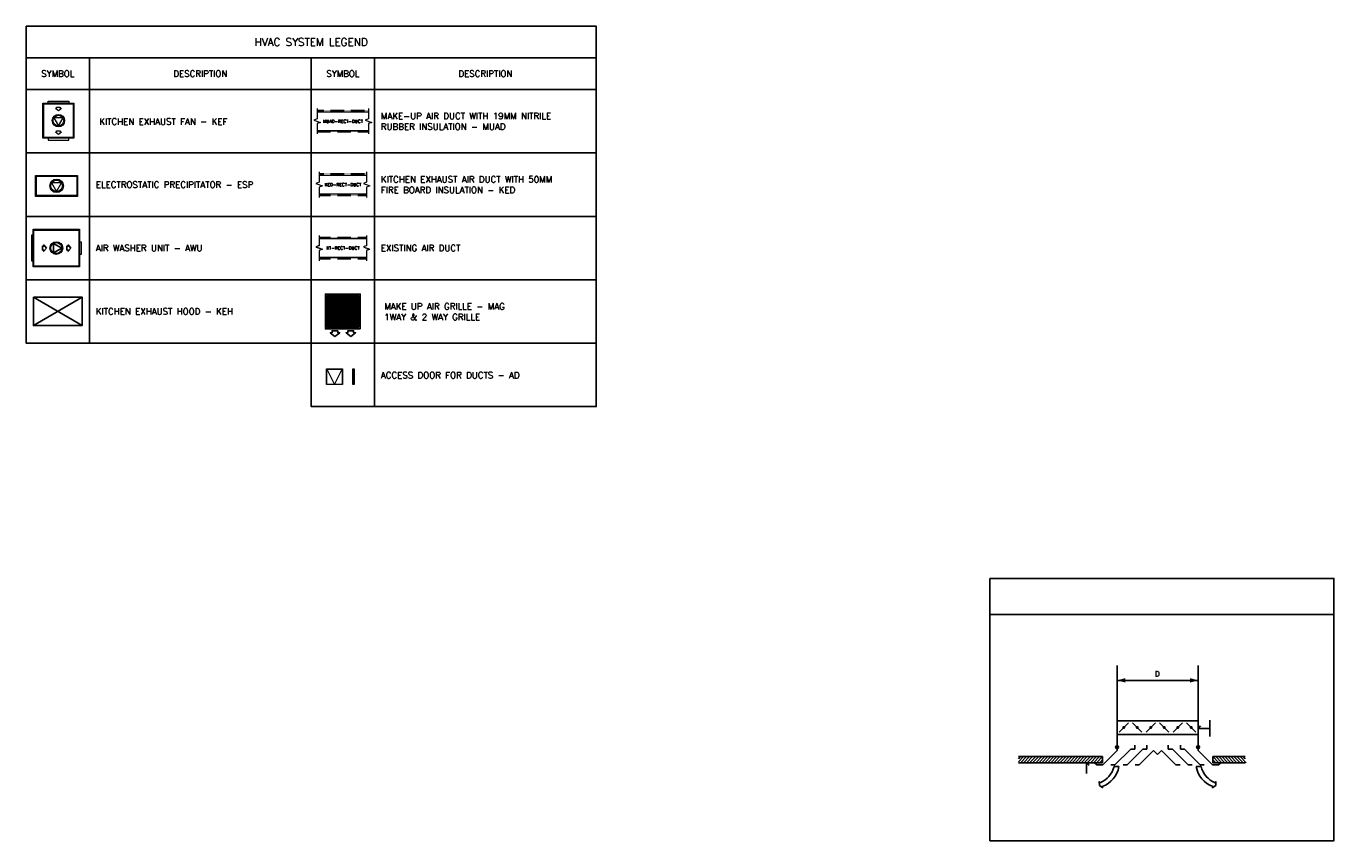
# Model space of a CAD drawing. Header units: millimetres. Extents: x -34728 to 74790, y -3152 to 13830.
# Tile 30 of 31: x 34132 to 54776, y -650 to 12201. Entities that reach past the tile are written whole.
import ezdxf
from ezdxf.enums import TextEntityAlignment as Align

# ---------------------------------------------------------------- set-up
doc = ezdxf.new("R2010")
doc.units = ezdxf.units.MM
doc.linetypes.add('DASHED', pattern=[0.75, 0.5, -0.25])
for name, color, linetype in [('1', 1, 'Continuous'), ('2', 3, 'Continuous'), ('A-TXT1', 2, 'Continuous'), ('ACMV-MEPF_General Text', 7, 'Continuous'), ('FIRE-SPKLR-LGND-LINE', 7, 'Continuous'), ('FIRE-SPKLR-LGND-TEXT', 7, 'Continuous')]:
    doc.layers.add(name, color=color, linetype=linetype)
for name, color, linetype, lineweight, true_color in [('ACMV-DA-AD', 30, 'Continuous', 13, 0xff7f00), ('ACMV-FA-DUCT', 150, 'Continuous', 20, 0x007fff), ('ACMV-KE-DUCT', 220, 'Continuous', 20, 0xff00bf), ('ACMV-KE-FLOW-ARROW', 220, 'Continuous', 20, 0xff00bf), ('ACMV-VENTILATION FAN', 30, 'Continuous', 20, 0xff7f00)]:
    doc.layers.add(name, color=color, linetype=linetype, lineweight=lineweight, true_color=true_color)
for name, color, linetype, true_color in [('ACMV-DUCT-THERMAL-EXT-INS', 9, 'DASHED', 0x808080), ('ACMV-FA-FLOW ARROW', 150, 'Continuous', 0x007fff), ('ACMV-GRD', 30, 'Continuous', 0xff7f00), ('DUCT ACCESS DOOR', 1, 'Continuous', 0xff0000), ('Exhaut Hoods', 7, 'Continuous', 0xf26722), ('OPPOSED BLADE DAMPER', 3, 'Continuous', 0x00ff00)]:
    doc.layers.add(name, color=color, linetype=linetype, true_color=true_color)
doc.layers.add('ACMV-XT-DUCT', color=7, linetype='DASHED', lineweight=9)
doc.styles.add('Romans', font='Romans.shx')
doc.styles.get("Standard").update_dxf_attribs({"font": 'arial.ttf'})

# ---------------------------------------------------------------- blocks, each defined once
blk = doc.blocks.new('FA-CBCD-1W-500x500')
at = {"layer": 'ACMV-FA-FLOW ARROW'}
for points in [[(-125, 395), (-200, 335), (-170, 335), (-170, 305), (-80, 305), (-80, 335), (-50, 335), (-125, 395)], [(125, 395), (50, 335), (80, 335), (80, 305), (170, 305), (170, 335), (200, 335), (125, 395)]]:
    blk.add_lwpolyline(points, dxfattribs=at)
at = {"layer": 'ACMV-GRD', "color": 8, "true_color": 0x808080}
for p, q in [((-250, 225), (250, 225)), ((-250, 200), (250, 200)), ((-250, 175), (250, 175)), ((-250, 150), (250, 150)), ((-250, 125), (250, 125)), ((-250, 100), (250, 100)), ((-250, 75), (250, 75)), ((-250, 50), (250, 50)), ((-250, 25), (250, 25)), ((-250, 0), (250, 0)), ((-250, -25), (250, -25)), ((-250, -50), (250, -50)), ((-250, -75), (250, -75)), ((-250, -100), (250, -100)), ((-250, -125), (250, -125)), ((-250, -150), (250, -150)), ((-250, -175), (250, -175)), ((-250, -200), (250, -200)), ((-250, -225), (250, -225))]:
    blk.add_line(p, q, dxfattribs=at)
at = {"layer": 'ACMV-GRD'}
for points in [[(-275, 275), (275, 275), (275, -275), (-275, -275)], [(-250, 250), (250, 250), (250, -250), (-250, -250)]]:
    blk.add_lwpolyline(points, close=True, dxfattribs=at)
blk = doc.blocks.new('KEF-6000CFM')
at = {"layer": 'ACMV-KE-FLOW-ARROW'}
for points in [[(0, 939), (-100, 1019), (-60, 1019), (-60, 1059), (60, 1059), (60, 1019), (100, 1019), (0, 939)], [(0, 179), (-100, 259), (-60, 259), (-60, 299), (60, 299), (60, 259), (100, 259), (0, 179)]]:
    blk.add_lwpolyline(points, dxfattribs=at)
blk.add_lwpolyline([(0, 460), (147, 715), (-147, 715)], close=True, dxfattribs=at)
at = {"layer": 'ACMV-VENTILATION FAN'}
for points in [[(-500, 1195), (500, 1195), (500, 65), (-500, 65)], [(-475, 1170), (475, 1170), (475, 90), (-475, 90)], [(-330, 1260), (330, 1260), (330, 1195), (-330, 1195)], [(-330, 0), (330, 0), (330, 65), (-330, 65)]]:
    blk.add_lwpolyline(points, close=True, dxfattribs=at)
for radius in [200, 170]:
    blk.add_circle((0, 630), radius, dxfattribs=at)
blk = doc.blocks.new('AA')
at = {"layer": '2'}
blk.add_lwpolyline([(0, 0, 0, 0.15, 0), (-0.275, 0, 0.15, 0.15, 0)], format="xyseb", dxfattribs=at)
blk = doc.blocks.new('D-T')
at = {"layer": '1'}
blk.add_line((0, 0), (0.085, 0.085), dxfattribs=at)
blk = doc.blocks.new('DIM')
at = {"layer": '1'}
blk.add_line((0, 0.275), (0, -0.275), dxfattribs=at)
blk = doc.blocks.new('WAVES AWU - 2000 CFM')
at = {"layer": 'ACMV-FA-FLOW ARROW'}
for points in [[(1, 1225), (101, 1145), (61, 1145), (61, 1105), (-59, 1105), (-59, 1145), (-99, 1145), (1, 1225)], [(1, 465), (101, 385), (61, 385), (61, 345), (-59, 345), (-59, 385), (-99, 385), (1, 465)]]:
    blk.add_lwpolyline(points, dxfattribs=at)
blk.add_lwpolyline([(1, 945), (-146, 690), (148, 690)], close=True, dxfattribs=at)
at = {"layer": 'ACMV-VENTILATION FAN'}
for points in [[(588, 1500), (588, 50), (-587, 50), (-587, 1500)], [(563, 1475), (563, 75), (-562, 75), (-562, 1475)], [(-199, 1550), (201, 1550), (201, 1500), (-199, 1500)], [(-399, 0), (401, 0), (401, 50), (-399, 50)]]:
    blk.add_lwpolyline(points, close=True, dxfattribs=at)
for radius in [200, 170]:
    blk.add_circle((1, 775), radius, dxfattribs=at)
blk = doc.blocks.new('RYDAIR ESP - 2900')
at = {"layer": 'ACMV-KE-FLOW-ARROW'}
blk.add_lwpolyline([(0, 140), (147, 395), (-147, 395)], close=True, dxfattribs=at)
at = {"layer": 'ACMV-VENTILATION FAN'}
for points in [[(-622, 620), (622, 620), (622, 0), (-622, 0)], [(-596, 595), (596, 595), (596, 25), (-596, 25)]]:
    blk.add_lwpolyline(points, close=True, dxfattribs=at)
for radius in [200, 170]:
    blk.add_circle((0, 310), radius, dxfattribs=at)
blk = doc.blocks.new('DUCT_AD_250x250')
at = {"layer": 'ACMV-DA-AD', "color": 8, "true_color": 0x808080}
for p, q in [((-120, 120), (0, -120)), ((0, -120), (120, 120))]:
    blk.add_line(p, q, dxfattribs=at)
at = {"layer": 'ACMV-DA-AD'}
blk.add_lwpolyline([(-125, 125), (125, 125), (125, -125), (-125, -125)], close=True, dxfattribs=at)
at = {"layer": 'ACMV-DA-AD', "color": 8, "true_color": 0x808080}
blk.add_lwpolyline([(-120, 120), (120, 120), (120, -120), (-120, -120)], close=True, dxfattribs=at)
blk = doc.blocks.new('DUCT_AD_250x250_S')
at = {"layer": 'ACMV-DA-AD'}
blk.add_lwpolyline([(0, 125), (25, 125), (25, -125), (0, -125)], close=True, dxfattribs=at)
blk.add_lwpolyline([(0, 125), (25, 125), (25, -125), (0, -125)], dxfattribs=at)
at = {"layer": 'ACMV-DA-AD', "color": 8, "true_color": 0x808080}
blk.add_lwpolyline([(0, 120), (20, 120), (20, -120), (0, -120)], dxfattribs=at)

msp = doc.modelspace()

# ---------------------------------------------------------------- linework, layer by layer
msp.add_line((49346.431, 2920.431), (54776.431, 2920.431))
msp.add_lwpolyline([(49346.431, 3490.431), (54776.431, 3490.431), (54776.431, -649.569), (49346.431, -649.569)], close=True)
at = {"layer": '1'}
for p, q in [((51356.176, 1881.895), (52633.496, 1881.895)), ((52818.881, 1123.423), (52633.361, 1123.423)), ((50872.255, 411.706), (50872.255, 582.649)), ((51382.511, 520.625), (51308.214, 520.625)), ((52605.488, 520.625), (52679.785, 520.625)), ((51073.289, 286.8), (51085.627, 266.236)), ((51073.289, 286.8), (51074.398, 220.861)), ((51074.398, 220.861), (51132.057, 188.852)), ((51132.057, 188.852), (51119.719, 209.416)), ((52913.601, 220.861), (52855.942, 188.852)), ((52855.942, 188.852), (52868.28, 209.416)), ((52914.71, 286.8), (52902.372, 266.236)), ((52914.71, 286.8), (52913.601, 220.861))]:
    msp.add_line(p, q, dxfattribs=at)
at = {"layer": '1', "color": 8}
for p, q in [((49829.378, 678.192), (49797.404, 646.217)), ((49877.341, 678.192), (49797.404, 598.255)), ((49925.303, 678.192), (49829.378, 582.267)), ((49973.265, 678.192), (49877.341, 582.267)), ((50021.227, 678.192), (49925.303, 582.267)), ((50069.19, 678.192), (49973.265, 582.267)), ((50117.152, 678.192), (50021.227, 582.267)), ((50165.114, 678.192), (50069.19, 582.267)), ((50213.076, 678.192), (50117.152, 582.267)), ((50261.039, 678.192), (50165.114, 582.267)), ((50309.001, 678.192), (50213.076, 582.267)), ((50356.963, 678.192), (50261.039, 582.267)), ((50404.925, 678.192), (50309.001, 582.267)), ((50452.887, 678.192), (50356.963, 582.267)), ((50500.85, 678.192), (50404.925, 582.267)), ((50548.812, 678.192), (50452.887, 582.267)), ((50596.774, 678.192), (50500.85, 582.267)), ((50644.736, 678.192), (50548.812, 582.267)), ((50692.699, 678.192), (50596.774, 582.267)), ((50740.661, 678.192), (50644.736, 582.267)), ((50788.623, 678.192), (50692.699, 582.267)), ((50836.585, 678.192), (50740.661, 582.267)), ((50884.548, 678.192), (50788.623, 582.267)), ((50932.51, 678.192), (50836.585, 582.267)), ((50980.472, 678.192), (50884.548, 582.267)), ((51028.434, 678.192), (50932.51, 582.267)), ((51076.396, 678.192), (50980.472, 582.267)), ((51124.359, 678.192), (51028.434, 582.267)), ((51124.359, 630.229), (51076.396, 582.267)), ((52863.64, 678.192), (52959.565, 582.267)), ((52863.64, 630.229), (52911.602, 582.267)), ((52911.602, 678.192), (53007.527, 582.267)), ((52959.565, 678.192), (53055.489, 582.267)), ((53007.527, 678.192), (53103.451, 582.267)), ((53055.489, 678.192), (53151.414, 582.267)), ((53103.451, 678.192), (53199.376, 582.267)), ((53151.414, 678.192), (53247.338, 582.267)), ((53199.376, 678.192), (53295.3, 582.267)), ((53247.338, 678.192), (53343.263, 582.267)), ((53295.3, 678.192), (53391.225, 582.267)), ((53343.263, 678.192), (53378.584, 642.871))]:
    msp.add_line(p, q, dxfattribs=at)
at = {"layer": '1'}
for centre, radius, start, end in [((50936.747, 621.079), 384.81, 292.7612501, 344.8677417), ((50996.053, 580.4), 391.053, 288.4355825, 351.2075119), ((52991.946, 580.4), 391.053, 188.7924881, 251.5644175), ((53051.252, 621.079), 384.81, 195.1322583, 247.2387499)]:
    msp.add_arc(centre, radius, start, end, dxfattribs=at)
at = {"layer": '2'}
for p, q in [((51354.503, 838.066), (51354.503, 2117.059)), ((52633.496, 2117.059), (52633.496, 838.066)), ((52633.496, 1637.436), (52633.496, 1413.612)), ((52633.496, 1413.612), (52633.496, 1253.738)), ((51354.503, 838.066), (51354.503, 774.116)), ((51632.911, 796.726), (51632.911, 860.675)), ((51824.76, 796.726), (51824.76, 860.675)), ((52163.239, 796.726), (52163.239, 860.675)), ((52355.088, 796.726), (52355.088, 860.675)), ((52633.496, 838.066), (52633.496, 774.116)), ((51124.359, 678.192), (49798.891, 678.192)), ((51124.359, 582.267), (51124.359, 678.192)), ((51354.503, 774.116), (51128.407, 548.02)), ((51320.256, 548.02), (51568.962, 796.726)), ((51512.105, 548.02), (51760.811, 796.726)), ((51568.962, 796.726), (51632.911, 796.726)), ((51703.954, 548.02), (51930.05, 774.116)), ((51760.811, 796.726), (51824.76, 796.726)), ((51930.05, 774.116), (51993.999, 710.166)), ((52057.949, 774.116), (51993.999, 710.166)), ((52284.045, 548.02), (52057.949, 774.116)), ((52227.188, 796.726), (52163.239, 796.726)), ((52475.894, 548.02), (52227.188, 796.726)), ((52419.037, 796.726), (52355.088, 796.726)), ((52667.743, 548.02), (52419.037, 796.726)), ((52633.496, 774.116), (52859.592, 548.02)), ((52863.64, 678.192), (53378.584, 678.192)), ((52863.64, 582.267), (52863.64, 678.192)), ((51124.359, 582.267), (49797.404, 582.267)), ((51032.482, 548.02), (50998.235, 582.267)), ((51128.407, 548.02), (51032.482, 548.02)), ((51320.256, 548.02), (51256.306, 548.02)), ((51512.105, 548.02), (51448.155, 548.02)), ((51703.954, 548.02), (51640.004, 548.02)), ((52284.045, 548.02), (52347.995, 548.02)), ((52475.894, 548.02), (52539.844, 548.02)), ((52667.743, 548.02), (52731.693, 548.02)), ((52859.592, 548.02), (52955.517, 548.02)), ((52863.64, 582.267), (53378.584, 582.267)), ((52955.517, 548.02), (52989.764, 582.267))]:
    msp.add_line(p, q, dxfattribs=at)
for centre in [(51354.503, 826.726), (52633.496, 826.726)]:
    msp.add_circle(centre, 23.981, dxfattribs=at)
at = {"layer": 'ACMV-DUCT-THERMAL-EXT-INS'}
for p, q in [((38727.274, 10870.203), (39537.274, 10870.203)), ((39537.274, 10532.203), (38727.274, 10532.203)), ((38757.274, 9871.203), (39507.274, 9871.203)), ((39507.274, 9531.203), (38757.274, 9531.203)), ((39507.274, 8865.056), (38757.274, 8865.056)), ((39507.274, 8531.203), (38757.274, 8531.203))]:
    msp.add_line(p, q, dxfattribs=at)
at = {"layer": 'ACMV-FA-DUCT'}
for p, q in [((38727.274, 10851.203), (39537.274, 10851.203)), ((39537.274, 10551.203), (38727.274, 10551.203))]:
    msp.add_line(p, q, dxfattribs=at)
for points in [[(38727.274, 10901.203), (38727.274, 10738.703), (38675.758, 10719.953), (38778.789, 10682.453), (38727.274, 10663.703), (38727.274, 10501.203)], [(39537.274, 10901.203), (39537.274, 10738.703), (39485.758, 10719.953), (39588.789, 10682.453), (39537.274, 10663.703), (39537.274, 10501.203)]]:
    msp.add_lwpolyline(points, dxfattribs=at)
at = {"layer": 'ACMV-KE-DUCT', "ltscale": 5}
for p, q in [((38757.274, 9851.203), (39507.274, 9851.203)), ((39507.274, 9551.203), (38757.274, 9551.203))]:
    msp.add_line(p, q, dxfattribs=at)
for points in [[(38757.274, 9901.203), (38757.274, 9738.703), (38705.758, 9719.953), (38808.789, 9682.453), (38757.274, 9663.703), (38757.274, 9501.203)], [(39507.274, 9901.203), (39507.274, 9738.703), (39455.758, 9719.953), (39558.789, 9682.453), (39507.274, 9663.703), (39507.274, 9501.203)]]:
    msp.add_lwpolyline(points, dxfattribs=at)
at = {"layer": 'ACMV-XT-DUCT', "ltscale": 5}
for p, q in [((38757.274, 8851.203), (39507.274, 8851.203)), ((39507.274, 8551.203), (38757.274, 8551.203))]:
    msp.add_line(p, q, dxfattribs=at)
for points in [[(38757.274, 8901.203), (38757.274, 8738.703), (38705.758, 8719.953), (38808.789, 8682.453), (38757.274, 8663.703), (38757.274, 8501.203)], [(39507.274, 8901.203), (39507.274, 8738.703), (39455.758, 8719.953), (39558.789, 8682.453), (39507.274, 8663.703), (39507.274, 8501.203)]]:
    msp.add_lwpolyline(points, dxfattribs=at)
at = {"layer": 'Exhaut Hoods', "color": 30, "true_color": 0xf26722}
msp.add_lwpolyline([(34247.565, 7926.737), (35016.226, 7926.737), (35016.226, 7478.941), (34247.565, 7478.941)], close=True, dxfattribs=at)
for points in [[(35016.226, 7926.737), (34247.565, 7478.941)], [(34247.565, 7926.737), (35016.226, 7478.941)]]:
    msp.add_lwpolyline(points, dxfattribs=at)
at = {"layer": 'FIRE-SPKLR-LGND-LINE'}
for points in [[(35132.274, 11701.203), (35132.274, 11201.203), (34132.274, 11201.203), (34132.274, 11701.203)], [(35132.274, 11701.203), (38632.274, 11701.203), (38632.274, 11201.203), (35132.274, 11201.203)], [(39632.274, 11701.203), (39632.274, 11201.203), (38632.274, 11201.203), (38632.274, 11701.203)], [(39632.274, 11701.203), (43132.274, 11701.203), (43132.274, 11201.203), (39632.274, 11201.203)], [(35132.274, 11201.203), (35132.274, 10201.203), (34132.274, 10201.203), (34132.274, 11201.203)], [(35132.274, 11201.203), (38632.274, 11201.203), (38632.274, 10201.203), (35132.274, 10201.203)], [(39632.274, 11201.203), (39632.274, 10201.203), (38632.274, 10201.203), (38632.274, 11201.203)], [(39632.274, 11201.203), (43132.274, 11201.203), (43132.274, 10201.203), (39632.274, 10201.203)], [(35132.274, 10201.203), (35132.274, 9201.203), (34132.274, 9201.203), (34132.274, 10201.203)], [(35132.274, 10201.203), (38632.274, 10201.203), (38632.274, 9201.203), (35132.274, 9201.203)], [(39632.274, 10201.203), (39632.274, 9201.203), (38632.274, 9201.203), (38632.274, 10201.203)], [(39632.274, 10201.203), (43132.274, 10201.203), (43132.274, 9201.203), (39632.274, 9201.203)], [(35132.274, 9201.203), (35132.274, 8201.203), (34132.274, 8201.203), (34132.274, 9201.203)], [(35132.274, 9201.203), (38632.274, 9201.203), (38632.274, 8201.203), (35132.274, 8201.203)], [(39632.274, 9201.203), (39632.274, 8201.203), (38632.274, 8201.203), (38632.274, 9201.203)], [(39632.274, 9201.203), (43132.274, 9201.203), (43132.274, 8201.203), (39632.274, 8201.203)], [(35132.274, 8201.203), (35132.274, 7201.203), (34132.274, 7201.203), (34132.274, 8201.203)], [(35132.274, 8201.203), (38632.274, 8201.203), (38632.274, 7201.203), (35132.274, 7201.203)], [(39632.274, 8201.203), (39632.274, 7201.203), (38632.274, 7201.203), (38632.274, 8201.203)], [(39632.274, 8201.203), (43132.274, 8201.203), (43132.274, 7201.203), (39632.274, 7201.203)], [(39632.274, 7201.203), (39632.274, 6201.203), (38632.274, 6201.203), (38632.274, 7201.203)], [(39632.274, 7201.203), (43132.274, 7201.203), (43132.274, 6201.203), (39632.274, 6201.203)]]:
    msp.add_lwpolyline(points, close=True, dxfattribs=at)
at = {"layer": 'FIRE-SPKLR-LGND-TEXT'}
msp.add_lwpolyline([(34132.274, 12201.203), (43132.274, 12201.203), (43132.274, 11701.203), (34132.274, 11701.203)], close=True, dxfattribs=at)
at = {"layer": 'OPPOSED BLADE DAMPER'}
for p, q in [((52633.496, 1245.745), (51354.503, 1245.745)), ((51354.503, 1029.915), (52633.496, 1029.915))]:
    msp.add_line(p, q, dxfattribs=at)
at = {"layer": 'OPPOSED BLADE DAMPER', "color": 1, "true_color": 0xff0000}
for p, q in [((51385.483, 1063.869), (51534.706, 1213.092)), ((51747.658, 1063.869), (51598.435, 1213.092)), ((51811.387, 1063.869), (51960.611, 1213.092)), ((52173.563, 1063.869), (52024.34, 1213.092)), ((52237.292, 1063.869), (52386.515, 1213.092)), ((52599.468, 1063.869), (52450.244, 1213.092))]:
    msp.add_line(p, q, dxfattribs=at)
at = {"layer": 'OPPOSED BLADE DAMPER', "const_width": 23.981}
for points in [[(51448.104, 1138.48, 1), (51472.085, 1138.48, 1)], [(51673.047, 1126.49, 1), (51673.047, 1150.471, 1)], [(51874.008, 1138.48, 1), (51897.989, 1138.48, 1)], [(52086.961, 1138.48, 1), (52110.942, 1138.48, 1)], [(52299.913, 1138.48, 1), (52323.894, 1138.48, 1)], [(52512.865, 1138.48, 1), (52536.846, 1138.48, 1)]]:
    msp.add_lwpolyline(points, format="xyb", close=True, dxfattribs=at)

# ---------------------------------------------------------------- block references
for name, p, xscale, yscale, zscale in [('KEF-6000CFM', (34642.057, 10402.367), 0.4907407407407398, 0.4907407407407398, 0.4907407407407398), ('RYDAIR ESP - 2900', (34612.976, 9516.991), 0.533381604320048, 0.533381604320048, 0.533381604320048)]:
    msp.add_blockref(name, p, dxfattribs=dict(xscale=xscale, yscale=yscale, zscale=zscale))
at = {"xscale": 0.5058037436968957, "yscale": 0.5058037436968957, "zscale": 0.5058037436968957, "rotation": 270}
msp.add_blockref('WAVES AWU - 2000 CFM', (34216.621, 8701.203), dxfattribs=at)
at = {"layer": '1', "yscale": 469.0666649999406, "rotation": 180}
for name, p, xscale, zscale in [('AA', (51356.176, 1881.895), 469.0666649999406, 469.0666649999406), ('D-T', (50872.255, 582.649), -469.0666649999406, 469.0666649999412)]:
    msp.add_blockref(name, p, dxfattribs=dict(at, xscale=xscale, zscale=zscale))
at = {"layer": '1', "xscale": 469.0666649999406, "yscale": 469.0666649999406, "zscale": 469.0666649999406}
for name, p in [('AA', (52633.496, 1881.895)), ('DIM', (52818.881, 1123.423)), ('D-T', (52633.496, 1123.423))]:
    msp.add_blockref(name, p, dxfattribs=at)
at = {"layer": 'ACMV-DA-AD'}
msp.add_blockref('DUCT_AD_250x250_S', (39287.348, 6671.249), dxfattribs=at)
at = {"layer": 'ACMV-FA-FLOW ARROW', "rotation": 180}
msp.add_blockref('FA-CBCD-1W-500x500', (39132.274, 7701.203), dxfattribs=at)
at = {"layer": 'DUCT ACCESS DOOR'}
msp.add_blockref('DUCT_AD_250x250', (38999.848, 6671.249), dxfattribs=at)

# ---------------------------------------------------------------- texts
at = {"layer": 'A-TXT1', "color": 2, "style": 'Romans'}
msp.add_text('D', height=84.432, dxfattribs=at).set_placement((51987.679, 1984.757), align=Align.MIDDLE)
at = {"layer": 'ACMV-FA-DUCT', "insert": (38757.274, 10726.203), "char_height": 50, "attachment_point": 1}
msp.add_mtext_dynamic_manual_height_columns('\\pxqc;{\\Fromans|c0;MUAD-RECT-DUCT}', width=750, gutter_width=7770.355, heights=[0], dxfattribs=at)
at = {"layer": 'ACMV-KE-DUCT', "ltscale": 5, "insert": (38757.274, 9726.203), "char_height": 50, "attachment_point": 1}
msp.add_mtext_dynamic_manual_height_columns('\\pxqc;{\\Fromans|c0;KED-RECT-DUCT}', width=750, gutter_width=7770.355, heights=[0], dxfattribs=at)
at = {"layer": 'ACMV-MEPF_General Text'}
for s, width, insert, char_height, attachment_point in [('\\pxqc;{\\Fromans|c0;HVAC SYSTEM LEGEND}', 9000, (38632.274, 11951.203), 120, 5), ('\\pxqc;{\\Fromans|c0;SYMBOL }', 1000, (34132.274, 11451.203), 100, 4), ('\\pxqc;{\\Fromans|c0;DESCRIPTION}', 3500, (35132.274, 11451.203), 100, 4), ('\\pxqc;{\\Fromans|c0;SYMBOL }', 1000, (38632.274, 11451.203), 100, 4), ('\\pxqc;{\\Fromans|c0;DESCRIPTION}', 3500, (39632.274, 11451.203), 100, 4), ('{\\Fromans|c0;KITCHEN EXHAUST FAN - KEF}', 3300, (35286.255, 10696.944), 100, 4), ('{\\Fromans|c0;MAKE-UP AIR DUCT WITH 19MM NITRILE RUBBER INSULATION - MUAD}', 3300, (39732.274, 10701.203), 100, 4), ('{\\Fromans|c0;ELECTROSTATIC PRECIPITATOR - ESP}', 3300, (35232.274, 9701.203), 100, 4), ('{\\Fromans|c0;KITCHEN EXHAUST AIR DUCT WITH 50MM FIRE BOARD INSULATION - KED}', 3300, (39732.274, 9701.203), 100, 4), ('{\\Fromans|c0;AIR WASHER UNIT - AWU}', 3300, (35232.274, 8701.203), 100, 4), ('{\\Fromans|c0;EXISTING AIR DUCT}', 3300, (39732.274, 8701.203), 100, 4), ('{\\Fromans|c0;KITCHEN EXHAUST HOOD - KEH}', 3300, (35232.274, 7701.203), 100, 4), ('{\\Fromans|c0;MAKE UP AIR GRILLE - MAG\\P1WAY & 2 WAY GRILLE}', 3300, (39786.255, 7696.944), 100, 4), ('{\\Fromans|c0;ACCESS DOOR FOR DUCTS - AD}', 3300, (39732.274, 6695.703), 100, 4)]:
    msp.add_mtext_dynamic_manual_height_columns(s, width=width, gutter_width=15540.711, heights=[500], dxfattribs=dict(at, insert=insert, char_height=char_height, attachment_point=attachment_point))
at = {"layer": 'ACMV-XT-DUCT', "ltscale": 10, "insert": (38757.274, 8726.203), "char_height": 50, "attachment_point": 1}
msp.add_mtext_dynamic_manual_height_columns('\\pxqc;{\\Fromans|c0;XT-RECT-DUCT}', width=750, gutter_width=7770.355, heights=[0], dxfattribs=at)

doc.saveas('drawing.dxf')
